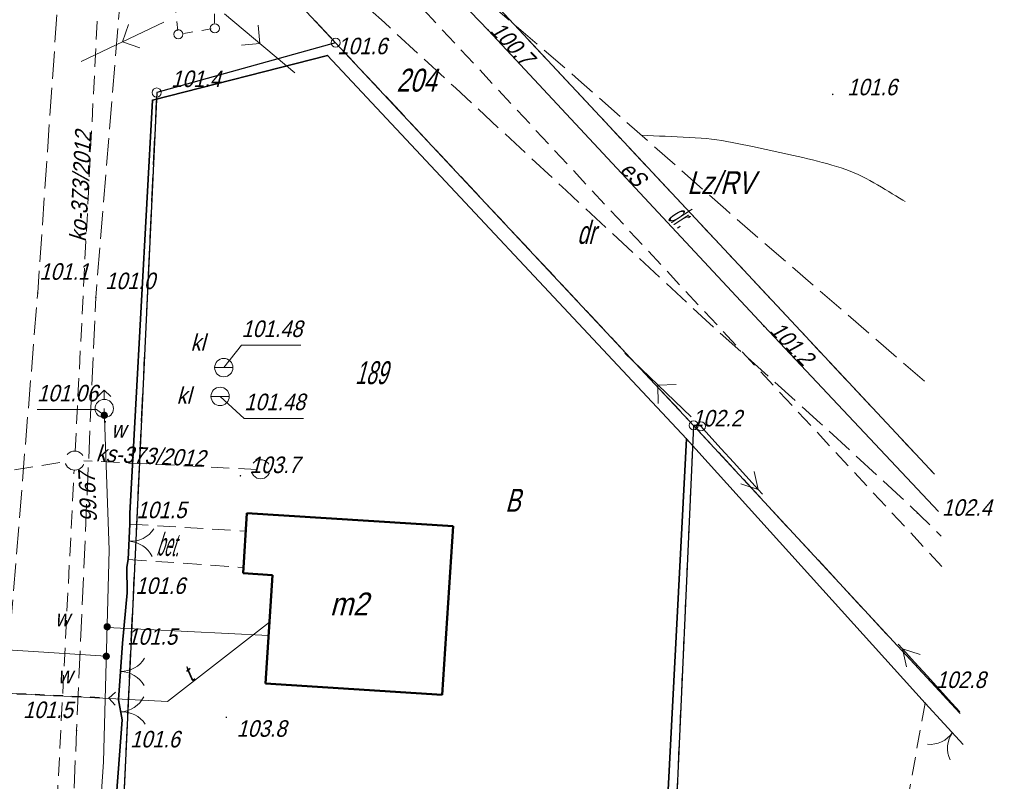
# Model space of a CAD drawing. Extents: x 6530721 to 6531385, y 5978377 to 5979143.
# Tile 133 of 146: x 6530983 to 6531037, y 5979037 to 5979078. Entities that reach past the tile are written whole.
import ezdxf
from ezdxf.enums import TextEntityAlignment as Align

# ---------------------------------------------------------------- set-up
doc = ezdxf.new("R2010")
doc.units = 0
for name, pattern in [('AB_rokocin 2014-08-13 AC2004$0$0.5_0.5', [1, 0.5, -0.5]), ('AB_rokocin 2014-08-13 AC2004$0$1.0_0.5', [1.5, 1, -0.5]), ('AB_rokocin 2014-08-13 AC2004$0$1.5_0.5', [2, 1.5, -0.5]), ('AB_rokocin 2014-08-13 AC2004$0$ib05_500', [1, 0.5, -0.5]), ('AB_rokocin 2014-08-13 AC2004$0$l217_500', [2, 1.5, -0.5]), ('AB_rokocin 2014-08-13 AC2004$0$l219_500', [0]), ('AB_rokocin 2014-08-13 AC2004$0$mz1.0_0.5', [1.5, 1, -0.5])]:
    doc.linetypes.add(name, pattern=pattern)
for name, color, linetype, lineweight in [('AB-wymiarowa', 7, 'Continuous', 30), ('AB_rokocin 2014-08-13 AC2004$0$202-Punkt graniczny stabilizowany trwale', 7, 'Continuous', 18), ('AB_rokocin 2014-08-13 AC2004$0$209-Opis konturu klasyfikacyjnego', 7, 'Continuous', 18), ('AB_rokocin 2014-08-13 AC2004$0$211-Nr działki', 7, 'Continuous', 18), ('AB_rokocin 2014-08-13 AC2004$0$217-Granica konturu klasyfikcyjnego', 7, 'Continuous', 18), ('AB_rokocin 2014-08-13 AC2004$0$219-Linia granicy', 7, 'Continuous', 18), ('AB_rokocin 2014-08-13 AC2004$0$312-Budynek', 7, 'Continuous', 18), ('AB_rokocin 2014-08-13 AC2004$0$312-Numer ewidencyjny budynku-Atr124', 7, 'Continuous', 18), ('AB_rokocin 2014-08-13 AC2004$0$432-Jezdnia', 7, 'Continuous', 18), ('AB_rokocin 2014-08-13 AC2004$0$433-Chodnik', 7, 'Continuous', 18), ('AB_rokocin 2014-08-13 AC2004$0$510-Podpora jednosłupowa symb.-SEPOW', 7, 'Continuous', 18), ('AB_rokocin 2014-08-13 AC2004$0$512-Podpora wielosłupowa linia-SEPOW', 7, 'Continuous', 18), ('AB_rokocin 2014-08-13 AC2004$0$516-Kierunek linii eN-SEPOW', 7, 'Continuous', 18), ('AB_rokocin 2014-08-13 AC2004$0$621-Punkt rzędnej przewodu-SWPOD', 7, 'Continuous', 18), ('AB_rokocin 2014-08-13 AC2004$0$621-Punkt rzędnej przewodu-SWPOD-Atr2', 7, 'Continuous', 18), ('AB_rokocin 2014-08-13 AC2004$0$625-Punkt rzędnej przewodu-SEPOD', 7, 'Continuous', 18), ('AB_rokocin 2014-08-13 AC2004$0$625-Punkt rzędnej przewodu-SEPOD-Atr2', 7, 'Continuous', 18), ('AB_rokocin 2014-08-13 AC2004$0$811-Warstwica ciągła linia', 7, 'Continuous', 18), ('AB_rokocin 2014-08-13 AC2004$0$905-Brama w ogrodzeniu', 7, 'Continuous', 18), ('AB_rokocin 2014-08-13 AC2004$0$chodnik (powierzchnia)', 7, 'Continuous', 18), ('AB_rokocin 2014-08-13 AC2004$0$hydrant (punkt)-SW', 7, 'Continuous', 18), ('AB_rokocin 2014-08-13 AC2004$0$jezdnia (powierzchnia)', 7, 'Continuous', 18), ('AB_rokocin 2014-08-13 AC2004$0$ogrodzenie trwałe (linia)', 7, 'Continuous', 18), ('AB_rokocin 2014-08-13 AC2004$0$osadnik kanalizacji lokalnej (dół Chambeau) (powierzchnia)-SK - symbol', 7, 'Continuous', 18), ('AB_rokocin 2014-08-13 AC2004$0$osadnik kanalizacji lokalnej (dół Chambeau) (powierzchnia)-SK - symbol-Atr17', 7, 'Continuous', 18), ('AB_rokocin 2014-08-13 AC2004$0$osadnik kanalizacji lokalnej (dół Chambeau) (powierzchnia)-SK - symbol-Atr2', 7, 'Continuous', 18), ('AB_rokocin 2014-08-13 AC2004$0$przepust (linia)', 7, 'Continuous', 18), ('AB_rokocin 2014-08-13 AC2004$0$przepust (linia) - symbol', 7, 'Continuous', 18), ('AB_rokocin 2014-08-13 AC2004$0$przewód elektroenergetyczny (linia)-SEPOD', 7, 'Continuous', 18), ('AB_rokocin 2014-08-13 AC2004$0$przewód elektroenergetyczny (linia)-SEPOD-Atr1', 7, 'Continuous', 18), ('AB_rokocin 2014-08-13 AC2004$0$przewód elektroenergetyczny niskiego napięcia (linia)-SEPOW - symbol', 7, 'Continuous', 18), ('AB_rokocin 2014-08-13 AC2004$0$przewód kanalizacyjny - projektowany (linia)-SK', 7, 'Continuous', 18), ('AB_rokocin 2014-08-13 AC2004$0$przewód kanalizacyjny - projektowany (linia)-SK-Atr1', 7, 'Continuous', 18), ('AB_rokocin 2014-08-13 AC2004$0$przewód telekomunikacyjny (linia)-STPOD', 7, 'Continuous', 18), ('AB_rokocin 2014-08-13 AC2004$0$przewód telekomunikacyjny (linia)-STPOD-Atr1', 7, 'Continuous', 18), ('AB_rokocin 2014-08-13 AC2004$0$przewód wodociągowy (linia)-SW', 7, 'Continuous', 18), ('AB_rokocin 2014-08-13 AC2004$0$punkt wysokościowy naturalny', 7, 'Continuous', 18), ('AB_rokocin 2014-08-13 AC2004$0$punkt wysokościowy naturalny-Atr2', 7, 'Continuous', 18), ('AB_rokocin 2014-08-13 AC2004$0$zasuwa (punkt)-SW', 7, 'Continuous', 18), ('AB_rokocin 2014-08-13 AC2004$0$zasuwa (punkt)-SW-Atr17', 7, 'Continuous', 18), ('AB_rokocin 2014-08-13 AC2004$0$zasuwa (punkt)-SW-Atr2', 7, 'Continuous', 18)]:
    doc.layers.add(name, color=color, linetype=linetype, lineweight=lineweight)
doc.styles.add('AB_rokocin 2014-08-13 AC2004$0$Standard', font='txt')
doc.linetypes.add('AB_rokocin 2014-08-13 AC2004$0$902-500', pattern='A,3.75,0,[1,ksztalty.shx,S=0.5,R=0,X=0,Y=0],3.75', length=7.5)

# ---------------------------------------------------------------- blocks, each defined once
blk = doc.blocks.new('AB_rokocin 2014-08-13 AC2004$0$PW01')
at = {"linetype": 'Continuous', "lineweight": 13}
h = blk.add_hatch(color=0, dxfattribs=at)
edge = h.paths.add_edge_path()
edge.add_arc((0, 0), 0.045, 0, 360)
blk = doc.blocks.new('AB_rokocin 2014-08-13 AC2004$0$US25')
at = {"linetype": 'Continuous', "lineweight": 0}
h = blk.add_hatch(color=0, dxfattribs=at)
edge = h.paths.add_edge_path()
edge.add_arc((0, 0), 0.2, 0, 360)
blk = doc.blocks.new('AB_rokocin 2014-08-13 AC2004$0$US02')
at = {"color": 0, "linetype": 'Continuous', "lineweight": 13}
for p, q in [((0, 1), (-0.353, 0.647)), ((0, 0.5), (0, 1)), ((0, 1), (0.354, 0.647))]:
    blk.add_line(p, q, dxfattribs=at)
blk.add_circle((0, 0), 0.5, dxfattribs=at)
blk = doc.blocks.new('AB_rokocin 2014-08-13 AC2004$0$621')
at = {"linetype": 'Continuous', "lineweight": 0}
h = blk.add_hatch(color=0, dxfattribs=at)
edge = h.paths.add_edge_path()
edge.add_arc((0, 0), 0.05, 0, 360)
blk = doc.blocks.new('AB_rokocin 2014-08-13 AC2004$0$905')
at = {"color": 0, "linetype": 'Continuous', "lineweight": 0}
for centre, start, end in [((-1.5, 0), 0, 60), ((1.5, 0), 120, 180)]:
    blk.add_arc(centre, 1.5, start, end, dxfattribs=at)
blk = doc.blocks.new('AB_rokocin 2014-08-13 AC2004$0$516')
at = {"color": 0, "linetype": 'Continuous', "lineweight": 0}
for p, q in [((3.25, 0), (2.543, 0.707)), ((0.75, 0), (5.75, 0)), ((3.25, 0), (2.543, -0.707))]:
    blk.add_line(p, q, dxfattribs=at)
blk = doc.blocks.new('AB_rokocin 2014-08-13 AC2004$0$510')
at = {"color": 0, "linetype": 'Continuous', "lineweight": 0}
blk.add_circle((0, 0), 0.25, dxfattribs=at)
blk = doc.blocks.new('AB_rokocin 2014-08-13 AC2004$0$US07')
at = {"color": 0, "linetype": 'Continuous', "lineweight": 13}
for q in [(-0.5, 0), (0.5, 0)]:
    blk.add_line((0, 0), q, dxfattribs=at)
blk.add_circle((0, 0), 0.5, dxfattribs=at)
blk = doc.blocks.new('AB_rokocin 2014-08-13 AC2004$0$IB05')
at = {"color": 0, "linetype": 'Continuous', "lineweight": 13}
for q in [(0.354, 0.354), (0.354, -0.354)]:
    blk.add_line((0, 0), q, dxfattribs=at)
blk = doc.blocks.new('AB_rokocin 2014-08-13 AC2004$0$PE04')
at = {"color": 0, "linetype": 'Continuous', "lineweight": 13}
for p, q in [((0.65, 0), (0, 0)), ((0.65, 0), (1.65, 0)), ((1.65, 0), (2.65, 0)), ((2.65, 0), (3.65, 0)), ((3.65, 0), (4.65, 0)), ((4.65, 0), (3.784, 0.5)), ((4.65, 0), (3.784, -0.5)), ((4.65, 0), (5, 0))]:
    blk.add_line(p, q, dxfattribs=at)
blk = doc.blocks.new('AB_rokocin 2014-08-13 AC2004$0$202')
at = {"color": 0, "linetype": 'Continuous', "lineweight": 0}
blk.add_circle((0, 0), 0.25, dxfattribs=at)
blk = doc.blocks.new('AB_rokocin 2014-08-13 AC2004')
at = {"layer": 'AB_rokocin 2014-08-13 AC2004$0$217-Granica konturu klasyfikcyjnego', "color": 3, "linetype": 'AB_rokocin 2014-08-13 AC2004$0$l217_500', "lineweight": 18, "flags": 128}
for points in [[(6530976.35, 5979103.1), (6531000.71, 5979077.09)], [(6530976.35, 5979103.1), (6531000.71, 5979077.09)], [(6531008.4, 5979080.27), (6531033.375, 5979053.567)], [(6530990.95, 5979074.37), (6531000.71, 5979077.09)], [(6530990.95, 5979074.37), (6531000.71, 5979077.09)], [(6531000.71, 5979077.09), (6531020.24, 5979056.22)], [(6531000.71, 5979077.09), (6531020.24, 5979056.22)], [(6530989.08, 5979034.46), (6530990.95, 5979074.37)], [(6530989.08, 5979034.46), (6530990.95, 5979074.37)], [(6531019.19, 5979033.2), (6531020.24, 5979056.22)], [(6531019.19, 5979033.2), (6531020.24, 5979056.22)], [(6531020.24, 5979056.22), (6531034.774, 5979040.511)], [(6531020.24, 5979056.22), (6531034.774, 5979040.511)]]:
    blk.add_lwpolyline(points, dxfattribs=at)
at = {"layer": 'AB_rokocin 2014-08-13 AC2004$0$219-Linia granicy', "color": 92, "linetype": 'AB_rokocin 2014-08-13 AC2004$0$l219_500', "lineweight": 30, "flags": 128}
for points in [[(6531033.375, 5979053.562), (6530980.7, 5979109.9)], [(6531000.71, 5979077.09), (6530976.35, 5979103.1)], [(6531000.71, 5979077.09), (6530976.35, 5979103.1)], [(6531000.71, 5979077.09), (6530990.95, 5979074.37)], [(6531000.71, 5979077.09), (6530990.95, 5979074.37)], [(6531020.24, 5979056.22), (6531000.71, 5979077.09)], [(6531020.24, 5979056.22), (6531000.71, 5979077.09)], [(6530990.95, 5979074.37), (6530989.08, 5979034.46)], [(6530990.95, 5979074.37), (6530989.08, 5979034.46)], [(6531020.24, 5979056.22), (6531019.19, 5979033.2)], [(6531020.24, 5979056.22), (6531019.19, 5979033.2)], [(6531034.774, 5979040.511), (6531020.24, 5979056.22)], [(6531034.774, 5979040.511), (6531020.24, 5979056.22)]]:
    blk.add_lwpolyline(points, dxfattribs=at)
at = {"layer": 'AB_rokocin 2014-08-13 AC2004$0$312-Budynek', "color": 250, "linetype": 'Continuous', "lineweight": 50, "flags": 128}
for points in [[(6530995.66, 5979048.17), (6530995.87, 5979051.44)], [(6530995.87, 5979051.44), (6531007.13, 5979050.72)], [(6531007.13, 5979050.72), (6531006.53, 5979041.52)], [(6530997.26, 5979048.06), (6530995.66, 5979048.17)], [(6530996.88, 5979042.15), (6530997.26, 5979048.06)], [(6531006.53, 5979041.52), (6530996.88, 5979042.15)]]:
    blk.add_lwpolyline(points, dxfattribs=at)
at = {"layer": 'AB_rokocin 2014-08-13 AC2004$0$512-Podpora wielosłupowa linia-SEPOW', "color": 7, "linetype": 'AB_rokocin 2014-08-13 AC2004$0$0.5_0.5', "lineweight": 18, "flags": 128}
blk.add_lwpolyline([(6530991.83, 5979080.22), (6530994.04, 5979080.44), (6530994.12, 5979077.87), (6530992.13, 5979077.55)], close=True, dxfattribs=at)
at = {"layer": 'AB_rokocin 2014-08-13 AC2004$0$811-Warstwica ciągła linia', "color": 32, "linetype": 'Continuous', "lineweight": 13, "flags": 128}
blk.add_lwpolyline([(6531031.783, 5979068.421), (6531031.657, 5979068.499), (6531031.464, 5979068.619), (6531031.271, 5979068.737), (6531031.078, 5979068.855), (6531030.884, 5979068.973), (6531030.69, 5979069.09), (6531030.484, 5979069.214), (6531030.277, 5979069.336), (6531030.069, 5979069.455), (6531029.859, 5979069.572), (6531029.647, 5979069.685), (6531029.434, 5979069.793), (6531029.217, 5979069.897), (6531028.998, 5979069.994), (6531028.776, 5979070.086), (6531028.55, 5979070.17), (6531028.293, 5979070.258), (6531028.034, 5979070.341), (6531027.775, 5979070.419), (6531027.515, 5979070.493), (6531027.254, 5979070.563), (6531026.992, 5979070.631), (6531026.73, 5979070.695), (6531026.467, 5979070.758), (6531026.204, 5979070.82), (6531025.94, 5979070.88), (6531025.691, 5979070.937), (6531025.443, 5979070.993), (6531025.194, 5979071.048), (6531024.946, 5979071.104), (6531024.697, 5979071.158), (6531024.448, 5979071.212), (6531024.199, 5979071.265), (6531023.95, 5979071.318), (6531023.7, 5979071.369), (6531023.45, 5979071.42), (6531023.172, 5979071.476), (6531022.895, 5979071.534), (6531022.617, 5979071.591), (6531022.339, 5979071.647), (6531022.061, 5979071.7), (6531021.782, 5979071.749), (6531021.503, 5979071.792), (6531021.223, 5979071.83), (6531020.942, 5979071.859), (6531020.66, 5979071.88), (6531020.333, 5979071.898), (6531020.006, 5979071.916), (6531019.679, 5979071.933), (6531019.352, 5979071.951), (6531019.025, 5979071.968), (6531018.698, 5979071.984), (6531018.371, 5979072.001), (6531018.044, 5979072.017), (6531017.717, 5979072.034), (6531017.39, 5979072.05)], dxfattribs=at)
at = {"layer": 'AB_rokocin 2014-08-13 AC2004$0$chodnik (powierzchnia)', "color": 252, "linetype": 'AB_rokocin 2014-08-13 AC2004$0$mz1.0_0.5', "lineweight": 18, "flags": 128}
for points in [[(6530989.49, 5979050.83), (6530995.78, 5979050.46)], [(6530989.4, 5979048.91), (6530995.67, 5979048.47)], [(6531032.87, 5979041.08), (6531029.69, 5979023.45)]]:
    blk.add_lwpolyline(points, dxfattribs=at)
at = {"layer": 'AB_rokocin 2014-08-13 AC2004$0$jezdnia (powierzchnia)', "color": 252, "linetype": 'AB_rokocin 2014-08-13 AC2004$0$1.5_0.5', "lineweight": 18, "flags": 128}
for points in [[(6531032.831, 5979058.635), (6531030.07, 5979061.01), (6531021.99, 5979067.99), (6531013.97, 5979075.07), (6531005.82, 5979082.05), (6531004.02, 5979083.67), (6530997.91, 5979089.03), (6530993.37, 5979092.89), (6530991.34, 5979094.86), (6530985.95, 5979099.74), (6530984.07, 5979101.52), (6530980.53, 5979104.1), (6530975.17, 5979108.27), (6530973.21, 5979109.69), (6530966.33, 5979113.41), (6530959.01, 5979117.17), (6530952.73, 5979120.55), (6530948.462, 5979122.766)], [(6530985.78, 5979082.6), (6530984.46, 5979063.44), (6530982.52, 5979039.61), (6530981.54, 5979013.49), (6530979.39, 5978979.44), (6530978.32, 5978955.43), (6530977.32, 5978924.35), (6530977.18, 5978898.97), (6530975.4, 5978882.76), (6530973.84, 5978878.32), (6530971.37, 5978876.16), (6530968.23, 5978875.09), (6530950.8, 5978875.6), (6530950.25, 5978872.17), (6530968.11, 5978871.47), (6530973.1, 5978871.84), (6530979.12, 5978872.07), (6530985.71, 5978871.57), (6530988.36, 5978870.67), (6531008.02, 5978871.57), (6531029.25, 5978872.87), (6531034.44, 5978873.09), (6531036.17, 5978871.36), (6531037.18, 5978869.25), (6531041.13, 5978844.83), (6531042.78, 5978824.44), (6531036.31, 5978809.51), (6531027.43, 5978796.52), (6531014.3, 5978782.64), (6530999.37, 5978764.06), (6530996.85, 5978762.8), (6530994.1, 5978762.43), (6530991.66, 5978762.96), (6530999.88, 5978750.96), (6531000.38, 5978752.27), (6531000.47, 5978755.1), (6531001.45, 5978757.52), (6531017.67, 5978780.17), (6531028.21, 5978793.19), (6531039.69, 5978808.37), (6531046.64, 5978824.27)], [(6530989.16, 5979081.85), (6530987.63, 5979063.19), (6530986.58, 5979039.58), (6530985.45, 5979012.64), (6530982.98, 5978979.44), (6530981.56, 5978955.09), (6530980.83, 5978923.93), (6530980.87, 5978899.07), (6530980.35, 5978882.41), (6530978.9, 5978876.34), (6530982.06, 5978874.54), (6530986.16, 5978874.22), (6531007.45, 5978874.91), (6531033.72, 5978876.67), (6531037.69, 5978874.7), (6531040.6, 5978870.17), (6531044.99, 5978845.52), (6531046.64, 5978824.27)], [(6530989.16, 5979081.85), (6530994.94, 5979081.22), (6530998.65, 5979080.54), (6531001.43, 5979079.94), (6531003.37, 5979078.19), (6531007.25, 5979074.62), (6531013.29, 5979069.02), (6531020.91, 5979061.96), (6531027.15, 5979056.35), (6531031.54, 5979052.31), (6531033.45, 5979050.49), (6531033.737, 5979050.183)]]:
    blk.add_lwpolyline(points, dxfattribs=at)
at = {"layer": 'AB_rokocin 2014-08-13 AC2004$0$ogrodzenie trwałe (linia)', "color": 252, "linetype": 'AB_rokocin 2014-08-13 AC2004$0$902-500', "lineweight": 35, "flags": 128}
for points in [[(6530990.72, 5979073.95), (6531000.27, 5979076.39), (6531019.85, 5979055.49), (6531017.37, 5979007.8), (6531038.697, 5979003.91)], [(6530990.72, 5979073.95), (6530989.48, 5979051.42), (6530989.49, 5979050.83), (6530989.4, 5979048.91), (6530989.32, 5979048.49), (6530989.34, 5979047.08), (6530989.08, 5979044.35), (6530988.87, 5979041.25), (6530989.07, 5979040.16), (6530988.62, 5979034.14), (6531018.62, 5979031.87)], [(6531032.87, 5979041.08), (6531019.85, 5979055.49)], [(6531034.955, 5979038.823), (6531032.87, 5979041.08)]]:
    blk.add_lwpolyline(points, dxfattribs=at)
at = {"layer": 'AB_rokocin 2014-08-13 AC2004$0$osadnik kanalizacji lokalnej (dół Chambeau) (powierzchnia)-SK - symbol-Atr2', "color": 34, "linetype": 'ByBlock', "flags": 128}
for points in [[(6530994.61, 5979059.37), (6530995.58, 5979060.59), (6530998.81, 5979060.59)], [(6530994.41, 5979057.8), (6530995.73, 5979056.6), (6530998.96, 5979056.6)]]:
    blk.add_lwpolyline(points, dxfattribs=at)
at = {"layer": 'AB_rokocin 2014-08-13 AC2004$0$przepust (linia)', "color": 7, "linetype": 'AB_rokocin 2014-08-13 AC2004$0$ib05_500', "lineweight": 35, "flags": 128}
blk.add_lwpolyline([(6530982.33, 5979041.64), (6530988.34, 5979041.34)], dxfattribs=at)
at = {"layer": 'AB_rokocin 2014-08-13 AC2004$0$przewód elektroenergetyczny (linia)-SEPOD', "color": 1, "linetype": 'Continuous', "lineweight": 18, "flags": 128}
blk.add_lwpolyline([(6530955.452, 5979120.893), (6530966.83, 5979115.08), (6530980.11, 5979108.3), (6530993.68, 5979093.71), (6531009.03, 5979077.78), (6531024.07, 5979061.64), (6531033.593, 5979051.528)], dxfattribs=at)
at = {"layer": 'AB_rokocin 2014-08-13 AC2004$0$przewód kanalizacyjny - projektowany (linia)-SK', "color": 32, "linetype": 'AB_rokocin 2014-08-13 AC2004$0$1.0_0.5', "lineweight": 18, "flags": 128}
for points in [[(6530994.26, 5979090.97), (6531033.932, 5979048.37)], [(6530986.5, 5979054.8), (6530988.08, 5979085.56)], [(6530975.79, 5979052.62), (6530985.98, 5979054.24)], [(6530996.41, 5979053.82), (6530986.98, 5979054.29)], [(6530983.51, 5978996.66), (6530986.45, 5979053.8)]]:
    blk.add_lwpolyline(points, dxfattribs=at)
for points in [[(6530986.79, 5979053.88), (6530986.7, 5979053.82), (6530986.59, 5979053.79), (6530986.48, 5979053.78), (6530986.38, 5979053.79), (6530986.27, 5979053.82), (6530986.18, 5979053.88), (6530986.09, 5979053.95), (6530986.03, 5979054.04), (6530985.98, 5979054.13), (6530985.96, 5979054.24), (6530985.96, 5979054.35), (6530985.98, 5979054.46), (6530986.03, 5979054.56), (6530986.09, 5979054.65), (6530986.17, 5979054.72), (6530986.26, 5979054.78), (6530986.37, 5979054.81), (6530986.48, 5979054.82), (6530986.58, 5979054.81), (6530986.69, 5979054.78), (6530986.78, 5979054.72), (6530986.87, 5979054.65), (6530986.93, 5979054.56), (6530986.98, 5979054.47), (6530987, 5979054.36), (6530987, 5979054.25), (6530986.98, 5979054.14), (6530986.93, 5979054.04), (6530986.87, 5979053.95)], [(6530996.93, 5979053.41), (6530996.84, 5979053.35), (6530996.73, 5979053.32), (6530996.62, 5979053.31), (6530996.52, 5979053.32), (6530996.41, 5979053.35), (6530996.32, 5979053.41), (6530996.23, 5979053.48), (6530996.17, 5979053.57), (6530996.12, 5979053.66), (6530996.1, 5979053.77), (6530996.1, 5979053.88), (6530996.12, 5979053.99), (6530996.17, 5979054.09), (6530996.23, 5979054.18), (6530996.31, 5979054.25), (6530996.4, 5979054.31), (6530996.51, 5979054.34), (6530996.62, 5979054.35), (6530996.72, 5979054.34), (6530996.83, 5979054.31), (6530996.92, 5979054.25), (6530997.01, 5979054.18), (6530997.07, 5979054.09), (6530997.12, 5979054), (6530997.14, 5979053.89), (6530997.14, 5979053.78), (6530997.12, 5979053.67), (6530997.07, 5979053.57), (6530997.01, 5979053.48)]]:
    blk.add_lwpolyline(points, close=True, dxfattribs=at)
at = {"layer": 'AB_rokocin 2014-08-13 AC2004$0$przewód telekomunikacyjny (linia)-STPOD', "color": 30, "linetype": 'Continuous', "lineweight": 18, "flags": 128}
blk.add_lwpolyline([(6530982.33, 5979041.63), (6530991.54, 5979041.17), (6530997.1, 5979045.49)], dxfattribs=at)
at = {"layer": 'AB_rokocin 2014-08-13 AC2004$0$przewód wodociągowy (linia)-SW', "color": 5, "linetype": 'Continuous', "lineweight": 18, "flags": 128}
for points in [[(6530988.09, 5979057.14), (6530988.36, 5979049.42), (6530988.04, 5979037.88), (6530987.58, 5979030.87), (6530986.67, 5979015.6), (6530985.18, 5978998.23), (6530984.99, 5978994.75), (6530984.53, 5978976.19), (6530982.88, 5978952.3), (6530982.23, 5978939.7)], [(6530988.24, 5979045.19), (6530997.05, 5979044.77)], [(6530975.39, 5979044.46), (6530988.2, 5979043.63)]]:
    blk.add_lwpolyline(points, dxfattribs=at)
at = {"layer": 'AB_rokocin 2014-08-13 AC2004$0$zasuwa (punkt)-SW-Atr2', "color": 5, "linetype": 'ByBlock', "flags": 128}
blk.add_lwpolyline([(6530988.09, 5979056.77), (6530987.66, 5979057.08), (6530984.424, 5979057.08)], dxfattribs=at)
at = {"layer": 'AB_rokocin 2014-08-13 AC2004$0$202-Punkt graniczny stabilizowany trwale', "color": 7, "linetype": 'Continuous', "lineweight": 18, "rotation": 171.887}
for p in [(6531000.71, 5979077.09), (6530990.95, 5979074.37), (6531020.24, 5979056.22)]:
    blk.add_blockref('AB_rokocin 2014-08-13 AC2004$0$202', p, dxfattribs=at)
at = {"layer": 'AB_rokocin 2014-08-13 AC2004$0$510-Podpora jednosłupowa symb.-SEPOW', "color": 7, "linetype": 'Continuous', "lineweight": 18}
for p in [(6530994.12, 5979077.87), (6530992.13, 5979077.55), (6531020.64, 5979056.17)]:
    blk.add_blockref('AB_rokocin 2014-08-13 AC2004$0$510', p, dxfattribs=at)
at = {"layer": 'AB_rokocin 2014-08-13 AC2004$0$516-Kierunek linii eN-SEPOW', "color": 7, "linetype": 'Continuous', "lineweight": 18}
for p, rotation in [((6530994.08, 5979079.14), 319.975), ((6530992.02, 5979078.54), 205.469), ((6531020.64, 5979056.17), 136.181)]:
    blk.add_blockref('AB_rokocin 2014-08-13 AC2004$0$516', p, dxfattribs=dict(at, rotation=rotation))
at = {"layer": 'AB_rokocin 2014-08-13 AC2004$0$621-Punkt rzędnej przewodu-SWPOD', "color": 5, "linetype": 'Continuous', "lineweight": 18}
blk.add_blockref('AB_rokocin 2014-08-13 AC2004$0$621', (6530988.14, 5979056.42), dxfattribs=at)
at = {"layer": 'AB_rokocin 2014-08-13 AC2004$0$625-Punkt rzędnej przewodu-SEPOD', "color": 1, "linetype": 'Continuous', "lineweight": 18}
for p in [(6531009.03, 5979077.78), (6531024.07, 5979061.64)]:
    blk.add_blockref('AB_rokocin 2014-08-13 AC2004$0$621', p, dxfattribs=at)
at = {"layer": 'AB_rokocin 2014-08-13 AC2004$0$905-Brama w ogrodzeniu', "color": 252, "linetype": 'Continuous', "lineweight": 35}
for p, rotation in [((6530989.45, 5979049.9), 266.567), ((6530988.98, 5979042.8), 269.211), ((6530988.99, 5979040.6), 273.18), ((6531034.36, 5979039.47), 145.278)]:
    blk.add_blockref('AB_rokocin 2014-08-13 AC2004$0$905', p, dxfattribs=dict(at, rotation=rotation))
at = {"layer": 'AB_rokocin 2014-08-13 AC2004$0$hydrant (punkt)-SW', "color": 7, "linetype": 'Continuous', "lineweight": 18}
blk.add_blockref('AB_rokocin 2014-08-13 AC2004$0$US02', (6530988.09, 5979057.14), dxfattribs=at)
at = {"layer": 'AB_rokocin 2014-08-13 AC2004$0$osadnik kanalizacji lokalnej (dół Chambeau) (powierzchnia)-SK - symbol', "color": 7, "linetype": 'Continuous', "lineweight": 18}
for p in [(6530994.61, 5979059.37), (6530994.41, 5979057.8)]:
    blk.add_blockref('AB_rokocin 2014-08-13 AC2004$0$US07', p, dxfattribs=at)
at = {"layer": 'AB_rokocin 2014-08-13 AC2004$0$przepust (linia) - symbol', "color": 7, "linetype": 'Continuous', "lineweight": 35, "rotation": 357.142}
blk.add_blockref('AB_rokocin 2014-08-13 AC2004$0$IB05', (6530988.34, 5979041.34), dxfattribs=at)
at = {"layer": 'AB_rokocin 2014-08-13 AC2004$0$przewód elektroenergetyczny niskiego napięcia (linia)-SEPOW - symbol', "color": 1, "linetype": 'Continuous', "lineweight": 18}
for p, rotation in [((6531020.64, 5979056.17), 312.1979999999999), ((6531034.765, 5979040.591), 132.198)]:
    blk.add_blockref('AB_rokocin 2014-08-13 AC2004$0$PE04', p, dxfattribs=dict(at, rotation=rotation))
at = {"layer": 'AB_rokocin 2014-08-13 AC2004$0$punkt wysokościowy naturalny', "color": 7, "linetype": 'Continuous', "lineweight": 13}
for p in [(6531000.27, 5979076.39), (6531027.83, 5979074.27), (6530990.72, 5979073.95), (6530984.46, 5979063.44), (6530987.63, 5979063.19), (6531019.85, 5979055.49), (6530995.52, 5979053.47), (6531032.45, 5979051.44), (6530989.49, 5979050.83), (6530989.34, 5979047.08), (6530989.08, 5979044.35), (6531032.87, 5979041.08), (6530994.75, 5979040.3), (6530989.07, 5979040.16), (6530986.58, 5979039.58)]:
    blk.add_blockref('AB_rokocin 2014-08-13 AC2004$0$PW01', p, dxfattribs=at)
at = {"layer": 'AB_rokocin 2014-08-13 AC2004$0$zasuwa (punkt)-SW', "color": 7, "linetype": 'Continuous', "lineweight": 13, "rotation": 357.398}
blk.add_blockref('AB_rokocin 2014-08-13 AC2004$0$US25', (6530988.09, 5979056.77), dxfattribs=at)
at = {"layer": 'AB_rokocin 2014-08-13 AC2004$0$zasuwa (punkt)-SW', "color": 7, "linetype": 'Continuous', "lineweight": 13}
for p in [(6530988.25, 5979045.24), (6530988.2, 5979043.63)]:
    blk.add_blockref('AB_rokocin 2014-08-13 AC2004$0$US25', p, dxfattribs=at)
at = {"layer": 'AB_rokocin 2014-08-13 AC2004$0$209-Opis konturu klasyfikacyjnego', "color": 3, "linetype": 'Continuous', "lineweight": 20, "style": 'AB_rokocin 2014-08-13 AC2004$0$Standard', "oblique": 15}
for s, width, p in [('Lz/RV', 0.803, (6531019.89, 5979068.83)), ('dr', 0.655, (6531013.89, 5979066.12)), ('B', 0.741, (6531009.96, 5979051.51))]:
    blk.add_text(s, height=1.25, dxfattribs=dict(at, width=width)).set_placement(p)
at = {"layer": 'AB_rokocin 2014-08-13 AC2004$0$211-Nr działki', "color": 92, "linetype": 'Continuous', "lineweight": 30, "style": 'AB_rokocin 2014-08-13 AC2004$0$Standard', "oblique": 15}
for s, width, p in [('204', 0.781, (6531004.03, 5979074.42)), ('189', 0.631, (6531001.77, 5979058.47))]:
    blk.add_text(s, height=1.25, dxfattribs=dict(at, width=width)).set_placement(p)
at = {"layer": 'AB_rokocin 2014-08-13 AC2004$0$312-Numer ewidencyjny budynku-Atr124', "color": 7, "linetype": 'ByBlock', "lineweight": 20, "style": 'AB_rokocin 2014-08-13 AC2004$0$Standard', "oblique": 15, "width": 0.896}
blk.add_text('m2', height=1.25, dxfattribs=at).set_placement((6531001.44, 5979046.48), align=Align.MIDDLE_CENTER)
at = {"layer": 'AB_rokocin 2014-08-13 AC2004$0$432-Jezdnia', "color": 7, "linetype": 'Continuous', "lineweight": 20, "style": 'AB_rokocin 2014-08-13 AC2004$0$Standard', "oblique": 15, "width": 0.457}
blk.add_text('dr.', height=1.25, rotation=318.002, dxfattribs=at).set_placement((6531018.77, 5979067.5))
at = {"layer": 'AB_rokocin 2014-08-13 AC2004$0$433-Chodnik', "color": 252, "linetype": 'Continuous', "lineweight": 20, "style": 'AB_rokocin 2014-08-13 AC2004$0$Standard', "oblique": 15, "width": 0.435}
blk.add_text('bet.', height=1.25, rotation=357.36, dxfattribs=at).set_placement((6530990.92, 5979049.13))
at = {"layer": 'AB_rokocin 2014-08-13 AC2004$0$621-Punkt rzędnej przewodu-SWPOD-Atr2', "color": 5, "linetype": 'ByBlock', "lineweight": 20, "style": 'AB_rokocin 2014-08-13 AC2004$0$Standard', "oblique": 15, "width": 0.9}
blk.add_text('99.67', height=0.9, rotation=92.818, dxfattribs=at).set_placement((6530987.7, 5979050.96))
at = {"layer": 'AB_rokocin 2014-08-13 AC2004$0$625-Punkt rzędnej przewodu-SEPOD-Atr2', "color": 1, "linetype": 'ByBlock', "lineweight": 20, "style": 'AB_rokocin 2014-08-13 AC2004$0$Standard', "oblique": 15, "width": 0.9}
for s, rotation, p in [('100.7', 313.779, (6531009.09, 5979077.71)), ('101.2', 314.066, (6531024.34, 5979061.35))]:
    blk.add_text(s, height=0.9, rotation=rotation, dxfattribs=at).set_placement(p)
at = {"layer": 'AB_rokocin 2014-08-13 AC2004$0$osadnik kanalizacji lokalnej (dół Chambeau) (powierzchnia)-SK - symbol-Atr17', "color": 7, "linetype": 'ByBlock', "lineweight": 20, "style": 'AB_rokocin 2014-08-13 AC2004$0$Standard', "oblique": 15, "width": 0.9}
for p in [(6530992.8, 5979060.29), (6530992.04, 5979057.4)]:
    blk.add_text('kl', height=0.9, dxfattribs=at).set_placement(p)
at = {"layer": 'AB_rokocin 2014-08-13 AC2004$0$osadnik kanalizacji lokalnej (dół Chambeau) (powierzchnia)-SK - symbol-Atr2', "color": 34, "linetype": 'ByBlock', "lineweight": 20, "style": 'AB_rokocin 2014-08-13 AC2004$0$Standard', "oblique": 15, "width": 0.9}
for p in [(6530995.58, 5979061.04), (6530995.73, 5979057.05)]:
    blk.add_text('101.48', height=0.9, dxfattribs=at).set_placement(p)
at = {"layer": 'AB_rokocin 2014-08-13 AC2004$0$przewód elektroenergetyczny (linia)-SEPOD-Atr1', "color": 1, "linetype": 'ByBlock', "lineweight": 20, "style": 'AB_rokocin 2014-08-13 AC2004$0$Standard', "oblique": 15, "width": 0.9}
blk.add_text('eS', height=0.9, rotation=313.779, dxfattribs=at).set_placement((6531016.17, 5979070.11))
at = {"layer": 'AB_rokocin 2014-08-13 AC2004$0$przewód kanalizacyjny - projektowany (linia)-SK-Atr1', "color": 34, "linetype": 'ByBlock', "lineweight": 20, "style": 'AB_rokocin 2014-08-13 AC2004$0$Standard', "oblique": 15, "width": 0.9}
for s, rotation, p in [('ko-373/2012', 87.06, (6530987.09, 5979066.22)), ('ks-373/2012', 357.147, (6530987.62, 5979054.26))]:
    blk.add_text(s, height=0.9, rotation=rotation, dxfattribs=at).set_placement(p)
at = {"layer": 'AB_rokocin 2014-08-13 AC2004$0$przewód telekomunikacyjny (linia)-STPOD-Atr1', "color": 30, "linetype": 'ByBlock', "lineweight": 20, "style": 'AB_rokocin 2014-08-13 AC2004$0$Standard', "oblique": 15, "width": 0.9}
blk.add_text('t', height=0.9, rotation=38.596, dxfattribs=at).set_placement((6530992.83, 5979042.18))
at = {"layer": 'AB_rokocin 2014-08-13 AC2004$0$punkt wysokościowy naturalny-Atr2', "color": 252, "linetype": 'ByBlock', "lineweight": 20, "style": 'AB_rokocin 2014-08-13 AC2004$0$Standard', "oblique": 15, "width": 0.9}
for s, p in [('101.6', (6531000.8, 5979076.46)), ('101.4', (6530991.74, 5979074.67)), ('101.6', (6531028.62, 5979074.22)), ('101.1', (6530984.55, 5979064.16)), ('101.0', (6530988.14, 5979063.65)), ('102.2', (6531020.16, 5979056.16)), ('103.7', (6530996.04, 5979053.62)), ('101.5', (6530989.85, 5979051.16)), ('102.4', (6531033.79, 5979051.29)), ('101.6', (6530989.79, 5979047.03)), ('101.5', (6530989.34, 5979044.26)), ('102.8', (6531033.46, 5979041.9)), ('101.5', (6530983.66, 5979040.26)), ('103.8', (6530995.31, 5979039.24)), ('101.6', (6530989.5, 5979038.66))]:
    blk.add_text(s, height=0.9, dxfattribs=at).set_placement(p)
at = {"layer": 'AB_rokocin 2014-08-13 AC2004$0$zasuwa (punkt)-SW-Atr17', "color": 7, "linetype": 'ByBlock', "lineweight": 20, "style": 'AB_rokocin 2014-08-13 AC2004$0$Standard', "oblique": 15, "width": 0.9}
for p in [(6530988.47, 5979055.55), (6530985.4, 5979045.26), (6530985.55, 5979042.15)]:
    blk.add_text('w', height=0.9, dxfattribs=at).set_placement(p)
at = {"layer": 'AB_rokocin 2014-08-13 AC2004$0$zasuwa (punkt)-SW-Atr2', "color": 5, "linetype": 'ByBlock', "lineweight": 20, "style": 'AB_rokocin 2014-08-13 AC2004$0$Standard', "oblique": 15, "width": 0.9}
blk.add_text('101.06', height=0.9, dxfattribs=at).set_placement((6530984.424, 5979057.53))

msp = doc.modelspace()

# ---------------------------------------------------------------- block references
at = {"layer": 'AB-wymiarowa'}
msp.add_blockref('AB_rokocin 2014-08-13 AC2004', (0, 0), dxfattribs=at)

doc.saveas('drawing.dxf')
